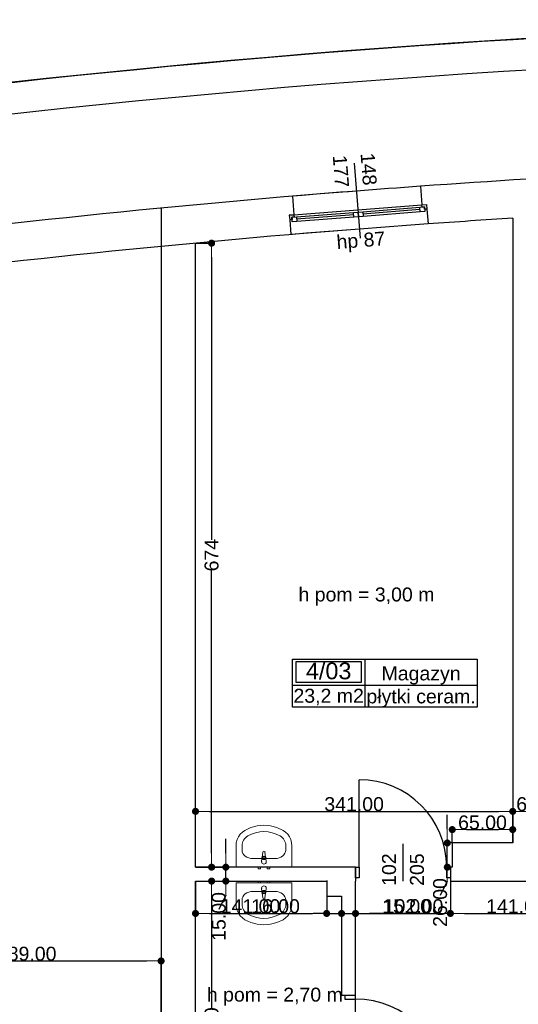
# Model space of a CAD drawing. Header units: millimetres. Extents: x -175445 to -20415, y -559200 to 231527.
# Tile 78 of 256: x -145708 to -140348, y -161616 to -151025. Entities that reach past the tile are written whole.
import ezdxf
from ezdxf.enums import TextEntityAlignment as Align

# ---------------------------------------------------------------- set-up
doc = ezdxf.new("R2010")
doc.units = ezdxf.units.MM
doc.header["$MEASUREMENT"] = 0
for name, color, linetype in [('Drzwi', 7, 'Continuous'), ('Obiekt', 7, 'Continuous'), ('Okno', 7, 'Continuous'), ('Strefa', 7, 'Continuous'), ('Strop', 7, 'Continuous'), ('Słup', 7, 'Continuous'), ('Tekst', 7, 'Continuous'), ('Wymiary', 63, 'Continuous'), ('Ściana', 7, 'Continuous')]:
    doc.layers.add(name, color=color, linetype=linetype)
doc.styles.add('Arial', font='txt')
doc.styles.add('Times new roman', font='txt')
doc.dimstyles.new('GENERATED_STYLE__1', dxfattribs={"dimtxt": 150, "dimasz": 152, "dimexe": 0.18, "dimexo": 0, "dimgap": 0.09, "dimtad": 1, "dimtih": 1, "dimtoh": 1, "dimlfac": 0.1, "dimzin": 0, "dimdsep": 46, "dimtxsty": 'Arial', "dimblk": 'ARROWHEAD_11', "dimblk1": 'ARROWHEAD_11', "dimblk2": 'ARROWHEAD_11', "dimcen": 0.09, "dimclrd": 114, "dimclre": 114, "dimclrt": 114, "dimazin": 0, "dimtfac": 1, "dimtdec": 4, "dimtmove": 0, "dimatfit": 3, "dimfxl": 1, "dimtolj": 1, "dimtzin": 0, "dimarcsym": 0})
doc.dimstyles.new('GENERATED_STYLE__2', dxfattribs={"dimtxt": 150, "dimasz": 152, "dimexe": 0.18, "dimexo": 0, "dimgap": 0.09, "dimtad": 1, "dimlfac": 0.1, "dimzin": 0, "dimdsep": 46, "dimtxsty": 'Arial', "dimblk": 'ARROWHEAD_11', "dimblk1": 'ARROWHEAD_11', "dimblk2": 'ARROWHEAD_11', "dimcen": 0.09, "dimclrd": 114, "dimclre": 114, "dimclrt": 114, "dimazin": 0, "dimtfac": 1, "dimtdec": 4, "dimtmove": 0, "dimatfit": 3, "dimfxl": 1, "dimtolj": 1, "dimtzin": 0, "dimarcsym": 0})

# ---------------------------------------------------------------- blocks, each defined once
blk = doc.blocks.new('Magazyn_4_03_3', base_point=(-141997, 37185))
at = {"layer": 'Strefa'}
for p, q in [((-142776, 37468), (-140789, 37468)), ((-142776, 36949), (-142776, 37468)), ((-142737, 37442), (-142036, 37442)), ((-142737, 37216), (-142737, 37442)), ((-142036, 37442), (-142036, 37216)), ((-141997, 37468), (-141997, 36949)), ((-140789, 37468), (-140789, 36949)), ((-142776, 37185), (-140789, 37185)), ((-142036, 37216), (-142737, 37216)), ((-140789, 36949), (-142776, 36949))]:
    blk.add_line(p, q, dxfattribs=at)
at = {"layer": 'Strefa', "style": 'Arial'}
for tag, height, p in [('ROOM_NUMBER', 180, (-142387, 37340)), ('ROOM_NAME', 150, (-141393, 37313)), ('ROOM_CALC_AREA', 150, (-142387, 37073)), ('floor_f', 150, (-141393, 37066))]:
    blk.add_attdef(tag, text='', height=height, dxfattribs=at).set_placement(p, align=Align.MIDDLE_CENTER)
blk = doc.blocks.new('ARROWHEAD_11')
at = {"color": 0, "linetype": 'Continuous', "lineweight": 0}
blk.add_line((0, 0), (-1, 0), dxfattribs=at)
at = {"color": 0, "linetype": 'Continuous', "lineweight": 0, "const_width": 0.25, "flags": 128}
blk.add_lwpolyline([(-0.125, 0, 1), (0.125, 0, 1)], format="xyb", close=True, dxfattribs=at)
blk = doc.blocks.new('*D1161')
at = {"layer": 'Defpoints', "color": 0}
for p in [(-143818, -160291), (-142408, -160285), (-142408, -160639)]:
    blk.add_point(p, dxfattribs=at)
at = {"layer": 'Wymiary', "color": 114, "lineweight": -2}
for p, q in [((-143818, -160291), (-143818, -160639)), ((-142408, -160285), (-142408, -160639)), ((-143666, -160639), (-142560, -160639))]:
    blk.add_line(p, q, dxfattribs=at)
at = {"layer": 'Wymiary', "color": 114, "lineweight": -2, "xscale": 152, "yscale": 152, "zscale": 152, "rotation": 180}
blk.add_blockref('ARROWHEAD_11', (-143818, -160639), dxfattribs=at)
at = {"layer": 'Wymiary', "color": 114, "lineweight": -2, "xscale": 152, "yscale": 152, "zscale": 152}
blk.add_blockref('ARROWHEAD_11', (-142408, -160639), dxfattribs=at)
at = {"layer": 'Wymiary', "color": 114, "lineweight": 13, "insert": (-143227, -160562), "char_height": 150, "attachment_point": 5, "style": 'Arial'}
blk.add_mtext('\\A1;141.00', dxfattribs=at)
blk = doc.blocks.new('*D1162')
at = {"layer": 'Defpoints', "color": 0}
for p in [(-142408, -160285), (-142248, -160455), (-142248, -160639)]:
    blk.add_point(p, dxfattribs=at)
at = {"layer": 'Wymiary', "color": 114, "lineweight": -2}
for p, q in [((-142408, -160285), (-142408, -160639)), ((-142248, -160455), (-142248, -160639)), ((-143204, -160639), (-142712, -160639)), ((-142712, -160639), (-142560, -160639)), ((-142408, -160639), (-142248, -160639)), ((-142096, -160639), (-141944, -160639))]:
    blk.add_line(p, q, dxfattribs=at)
at = {"layer": 'Wymiary', "color": 114, "lineweight": -2, "xscale": 152, "yscale": 152, "zscale": 152}
blk.add_blockref('ARROWHEAD_11', (-142408, -160639), dxfattribs=at)
at = {"layer": 'Wymiary', "color": 114, "lineweight": -2, "xscale": 152, "yscale": 152, "zscale": 152, "rotation": 180}
blk.add_blockref('ARROWHEAD_11', (-142248, -160639), dxfattribs=at)
at = {"layer": 'Wymiary', "color": 114, "lineweight": 13, "insert": (-142958, -160562), "char_height": 150, "attachment_point": 5, "style": 'Arial'}
blk.add_mtext('\\A1;16.00', dxfattribs=at)
blk = doc.blocks.new('*D1163')
at = {"layer": 'Defpoints', "color": 0}
for p in [(-142248, -160455), (-142098, -160639), (-142098, -161781)]:
    blk.add_point(p, dxfattribs=at)
at = {"layer": 'Wymiary', "color": 114, "lineweight": -2}
for p, q in [((-142248, -160455), (-142248, -160639)), ((-142400, -160639), (-142552, -160639)), ((-142248, -160639), (-142098, -160639)), ((-142098, -161781), (-142098, -160639)), ((-141794, -160639), (-141946, -160639)), ((-141302, -160639), (-141794, -160639))]:
    blk.add_line(p, q, dxfattribs=at)
at = {"layer": 'Wymiary', "color": 114, "lineweight": -2, "xscale": 152, "yscale": 152, "zscale": 152}
blk.add_blockref('ARROWHEAD_11', (-142248, -160639), dxfattribs=at)
at = {"layer": 'Wymiary', "color": 114, "lineweight": -2, "xscale": 152, "yscale": 152, "zscale": 152, "rotation": 180}
blk.add_blockref('ARROWHEAD_11', (-142098, -160639), dxfattribs=at)
at = {"layer": 'Wymiary', "color": 114, "lineweight": 13, "insert": (-141548, -160562), "char_height": 150, "attachment_point": 5, "style": 'Arial'}
blk.add_mtext('\\A1;15.00', dxfattribs=at)
blk = doc.blocks.new('*D1164')
at = {"layer": 'Defpoints', "color": 0}
for p in [(-141078, -160291), (-141078, -160639), (-142098, -161781)]:
    blk.add_point(p, dxfattribs=at)
at = {"layer": 'Wymiary', "color": 114, "lineweight": -2}
for p, q in [((-141078, -160291), (-141078, -160639)), ((-142098, -161781), (-142098, -160639)), ((-141946, -160639), (-141230, -160639))]:
    blk.add_line(p, q, dxfattribs=at)
at = {"layer": 'Wymiary', "color": 114, "lineweight": -2, "xscale": 152, "yscale": 152, "zscale": 152, "rotation": 180}
blk.add_blockref('ARROWHEAD_11', (-142098, -160639), dxfattribs=at)
at = {"layer": 'Wymiary', "color": 114, "lineweight": -2, "xscale": 152, "yscale": 152, "zscale": 152}
blk.add_blockref('ARROWHEAD_11', (-141078, -160639), dxfattribs=at)
at = {"layer": 'Wymiary', "color": 114, "lineweight": 13, "insert": (-141474, -160562), "char_height": 150, "attachment_point": 5, "style": 'Arial'}
blk.add_mtext('\\A1;102.00', dxfattribs=at)
blk = doc.blocks.new('*D1165')
at = {"layer": 'Defpoints', "color": 0}
for p in [(-141078, -160291), (-139668, -160291), (-139668, -160639)]:
    blk.add_point(p, dxfattribs=at)
at = {"layer": 'Wymiary', "color": 114, "lineweight": -2}
for p, q in [((-141078, -160291), (-141078, -160639)), ((-139668, -160291), (-139668, -160639)), ((-140926, -160639), (-139820, -160639))]:
    blk.add_line(p, q, dxfattribs=at)
at = {"layer": 'Wymiary', "color": 114, "lineweight": -2, "xscale": 152, "yscale": 152, "zscale": 152, "rotation": 180}
blk.add_blockref('ARROWHEAD_11', (-141078, -160639), dxfattribs=at)
at = {"layer": 'Wymiary', "color": 114, "lineweight": -2, "xscale": 152, "yscale": 152, "zscale": 152}
blk.add_blockref('ARROWHEAD_11', (-139668, -160639), dxfattribs=at)
at = {"layer": 'Wymiary', "color": 114, "lineweight": 13, "insert": (-140373, -160562), "char_height": 150, "attachment_point": 5, "style": 'Arial'}
blk.add_mtext('\\A1;141.00', dxfattribs=at)
blk = doc.blocks.new('*D1196')
at = {"layer": 'Defpoints', "color": 0}
for p in [(-143818, -160291), (-143645, -160291), (-143818, -163421)]:
    blk.add_point(p, dxfattribs=at)
at = {"layer": 'Wymiary', "color": 114, "lineweight": -2}
for p, q in [((-143818, -160291), (-143645, -160291)), ((-143645, -160443), (-143645, -161658)), ((-143645, -163269), (-143645, -162281)), ((-143818, -163421), (-143645, -163421))]:
    blk.add_line(p, q, dxfattribs=at)
at = {"layer": 'Wymiary', "color": 114, "lineweight": -2, "xscale": 152, "yscale": 152, "zscale": 152}
for p, rotation in [((-143645, -160291), 90), ((-143645, -163421), 270)]:
    blk.add_blockref('ARROWHEAD_11', p, dxfattribs=dict(at, rotation=rotation))
at = {"layer": 'Wymiary', "color": 114, "lineweight": 13, "insert": (-143645, -161969), "char_height": 150, "attachment_point": 5, "rotation": 90, "style": 'Arial'}
blk.add_mtext('\\A1;313.00', dxfattribs=at)
blk = doc.blocks.new('*D1197')
at = {"layer": 'Defpoints', "color": 0}
for p in [(-143818, -160141), (-143492, -160141), (-143818, -160291)]:
    blk.add_point(p, dxfattribs=at)
at = {"layer": 'Wymiary', "color": 114, "lineweight": -2}
for p, q in [((-143492, -159989), (-143492, -159837)), ((-143818, -160141), (-143491, -160141)), ((-143492, -160291), (-143492, -160141)), ((-143818, -160291), (-143491, -160291)), ((-143492, -160443), (-143568, -160595))]:
    blk.add_line(p, q, dxfattribs=at)
at = {"layer": 'Wymiary', "color": 114, "lineweight": -2, "xscale": 152, "yscale": 152, "zscale": 152}
for p, rotation in [((-143492, -160141), 270), ((-143492, -160291), 90)]:
    blk.add_blockref('ARROWHEAD_11', p, dxfattribs=dict(at, rotation=rotation))
at = {"layer": 'Wymiary', "color": 114, "lineweight": 13, "insert": (-143568, -160671), "char_height": 150, "attachment_point": 5, "rotation": 90, "style": 'Arial'}
blk.add_mtext('\\A1;15.00', dxfattribs=at)
blk = doc.blocks.new('*D1198')
at = {"layer": 'Defpoints', "color": 0}
for p in [(-143818, -153429), (-143645, -153429), (-143818, -160141)]:
    blk.add_point(p, dxfattribs=at)
at = {"layer": 'Wymiary', "color": 114, "lineweight": -2}
for p, q in [((-143818, -153429), (-143645, -153429)), ((-143645, -153581), (-143645, -156619)), ((-143645, -159989), (-143645, -156950)), ((-143818, -160141), (-143645, -160141))]:
    blk.add_line(p, q, dxfattribs=at)
at = {"layer": 'Wymiary', "color": 114, "lineweight": -2, "xscale": 152, "yscale": 152, "zscale": 152}
for p, rotation in [((-143645, -153429), 90), ((-143645, -160141), 270)]:
    blk.add_blockref('ARROWHEAD_11', p, dxfattribs=dict(at, rotation=rotation))
at = {"layer": 'Wymiary', "color": 114, "lineweight": 13, "insert": (-143645, -156785), "char_height": 150, "attachment_point": 5, "rotation": 90, "style": 'Arial'}
blk.add_mtext('\\A1;674', dxfattribs=at)
blk = doc.blocks.new('*D1366')
at = {"layer": 'Defpoints', "color": 0}
for p in [(-141111, -159881), (-141058, -159881), (-141058, -160141)]:
    blk.add_point(p, dxfattribs=at)
at = {"layer": 'Wymiary', "color": 114, "lineweight": -2}
for p, q in [((-141111, -159729), (-141111, -159577)), ((-141058, -159881), (-141111, -159881)), ((-141111, -160141), (-141111, -159881)), ((-141058, -160141), (-141111, -160141)), ((-141111, -160293), (-141188, -160445))]:
    blk.add_line(p, q, dxfattribs=at)
at = {"layer": 'Wymiary', "color": 114, "lineweight": -2, "xscale": 152, "yscale": 152, "zscale": 152}
for p, rotation in [((-141111, -159881), 270), ((-141111, -160141), 90)]:
    blk.add_blockref('ARROWHEAD_11', p, dxfattribs=dict(at, rotation=rotation))
at = {"layer": 'Wymiary', "color": 114, "lineweight": 13, "insert": (-141188, -160521), "char_height": 150, "attachment_point": 5, "rotation": 90, "style": 'Arial'}
blk.add_mtext('\\A1;26.00', dxfattribs=at)
blk = doc.blocks.new('*D1367')
at = {"layer": 'Defpoints', "color": 0}
for p in [(-140408, -159737), (-141058, -159881), (-140408, -159881)]:
    blk.add_point(p, dxfattribs=at)
at = {"layer": 'Wymiary', "color": 114, "lineweight": -2}
for p, q in [((-141058, -159881), (-141058, -159737)), ((-140906, -159737), (-140560, -159737)), ((-140408, -159881), (-140408, -159737))]:
    blk.add_line(p, q, dxfattribs=at)
at = {"layer": 'Wymiary', "color": 114, "lineweight": -2, "xscale": 152, "yscale": 152, "zscale": 152, "rotation": 180}
blk.add_blockref('ARROWHEAD_11', (-141058, -159737), dxfattribs=at)
at = {"layer": 'Wymiary', "color": 114, "lineweight": -2, "xscale": 152, "yscale": 152, "zscale": 152}
blk.add_blockref('ARROWHEAD_11', (-140408, -159737), dxfattribs=at)
at = {"layer": 'Wymiary', "color": 114, "lineweight": 13, "insert": (-140733, -159661), "char_height": 150, "attachment_point": 5, "style": 'Arial'}
blk.add_mtext('\\A1;65.00', dxfattribs=at)
blk = doc.blocks.new('*D1368')
at = {"layer": 'Defpoints', "color": 0}
for p in [(-140408, -159541), (-140408, -159881), (-143818, -160141)]:
    blk.add_point(p, dxfattribs=at)
at = {"layer": 'Wymiary', "color": 114, "lineweight": -2}
for p, q in [((-143818, -160141), (-143818, -159540)), ((-143666, -159541), (-140560, -159541)), ((-140408, -159881), (-140408, -159540))]:
    blk.add_line(p, q, dxfattribs=at)
at = {"layer": 'Wymiary', "color": 114, "lineweight": -2, "xscale": 152, "yscale": 152, "zscale": 152, "rotation": 180}
blk.add_blockref('ARROWHEAD_11', (-143818, -159541), dxfattribs=at)
at = {"layer": 'Wymiary', "color": 114, "lineweight": -2, "xscale": 152, "yscale": 152, "zscale": 152}
blk.add_blockref('ARROWHEAD_11', (-140408, -159541), dxfattribs=at)
at = {"layer": 'Wymiary', "color": 114, "lineweight": 13, "insert": (-142113, -159464), "char_height": 150, "attachment_point": 5, "style": 'Arial'}
blk.add_mtext('\\A1;341.00', dxfattribs=at)
blk = doc.blocks.new('*D1369')
at = {"layer": 'Defpoints', "color": 0}
for p in [(-139808, -158326), (-139808, -159541), (-140408, -159881)]:
    blk.add_point(p, dxfattribs=at)
at = {"layer": 'Wymiary', "color": 114, "lineweight": -2}
for p, q in [((-139808, -158326), (-139808, -159541)), ((-140408, -159881), (-140408, -159540)), ((-140256, -159541), (-139960, -159541))]:
    blk.add_line(p, q, dxfattribs=at)
at = {"layer": 'Wymiary', "color": 114, "lineweight": -2, "xscale": 152, "yscale": 152, "zscale": 152, "rotation": 180}
blk.add_blockref('ARROWHEAD_11', (-140408, -159541), dxfattribs=at)
at = {"layer": 'Wymiary', "color": 114, "lineweight": -2, "xscale": 152, "yscale": 152, "zscale": 152}
blk.add_blockref('ARROWHEAD_11', (-139808, -159541), dxfattribs=at)
at = {"layer": 'Wymiary', "color": 114, "lineweight": 13, "insert": (-140108, -159464), "char_height": 150, "attachment_point": 5, "style": 'Arial'}
blk.add_mtext('\\A1;60.00', dxfattribs=at)
blk = doc.blocks.new('*D1695')
at = {"layer": 'Defpoints', "color": 0}
for p in [(-147078, -160114), (-144188, -161150), (-144188, -163761)]:
    blk.add_point(p, dxfattribs=at)
at = {"layer": 'Wymiary', "color": 114, "lineweight": -2}
for p, q in [((-147078, -160114), (-147078, -161150)), ((-146926, -161150), (-144340, -161150)), ((-144188, -163761), (-144188, -161150))]:
    blk.add_line(p, q, dxfattribs=at)
at = {"layer": 'Wymiary', "color": 114, "lineweight": -2, "xscale": 152, "yscale": 152, "zscale": 152, "rotation": 180}
blk.add_blockref('ARROWHEAD_11', (-147078, -161150), dxfattribs=at)
at = {"layer": 'Wymiary', "color": 114, "lineweight": -2, "xscale": 152, "yscale": 152, "zscale": 152}
blk.add_blockref('ARROWHEAD_11', (-144188, -161150), dxfattribs=at)
at = {"layer": 'Wymiary', "color": 114, "lineweight": 13, "insert": (-145633, -161073), "char_height": 150, "attachment_point": 5, "style": 'Arial'}
blk.add_mtext('\\A1;289.00', dxfattribs=at)

msp = doc.modelspace()

# ---------------------------------------------------------------- linework, layer by layer
at = {"layer": 'Drzwi'}
for p, q in [((-142058.018, -160140.636), (-142058.018, -159200.636)), ((-142098.018, -160140.636), (-142058.018, -160140.636)), ((-142098.018, -160255.636), (-142098.018, -160140.636)), ((-142098.018, -160140.636), (-142098.018, -160255.636)), ((-142058.018, -160140.636), (-142058.018, -160255.636)), ((-141118.018, -160255.636), (-141118.018, -160140.636)), ((-141118.018, -160140.636), (-141078.018, -160140.636)), ((-141078.018, -160140.636), (-141078.018, -160255.636)), ((-141078.018, -160140.636), (-141078.018, -160255.636)), ((-142058.018, -160255.636), (-142098.018, -160255.636)), ((-141078.018, -160255.636), (-141118.018, -160255.636)), ((-142213.018, -161520.675), (-142213.018, -161560.675)), ((-142098.018, -161520.675), (-142213.018, -161520.675)), ((-142098.018, -161520.675), (-142213.018, -161520.675)), ((-142213.018, -161560.675), (-142098.018, -161560.675)), ((-142098.018, -161560.675), (-142098.018, -161520.675))]:
    msp.add_line(p, q, dxfattribs=at)
for centre, radius in [((-142058.018, -160140.636), 940), ((-142098.018, -162520.675), 960)]:
    msp.add_arc(centre, radius, 0, 90, dxfattribs=at)
at = {"layer": 'Obiekt'}
for p, q in [((-142110.799, -152569.425), (-142047.758, -153376.968)), ((-141588.018, -159889.258), (-141588.018, -160290.636))]:
    msp.add_line(p, q, dxfattribs=at)
at = {"layer": 'Obiekt', "lineweight": 5}
for p, q in [((-143222.517, -159715.104), (-143153.496, -159696.805)), ((-143153.496, -159696.805), (-143082.535, -159690.649)), ((-143082.535, -159690.649), (-143011.573, -159696.805)), ((-143011.573, -159696.805), (-142942.553, -159715.104)), ((-143371.048, -159845.179), (-143357.033, -159814.655)), ((-143357.033, -159814.655), (-143338.044, -159787.229)), ((-143338.044, -159787.229), (-143314.687, -159763.775)), ((-143314.687, -159763.775), (-143287.709, -159745.045)), ((-143287.709, -159745.045), (-143222.517, -159715.104)), ((-142942.553, -159715.104), (-142877.361, -159745.045)), ((-142877.361, -159745.045), (-142850.383, -159763.775)), ((-142850.383, -159763.775), (-142827.026, -159787.229)), ((-142827.026, -159787.229), (-142808.036, -159814.655)), ((-142808.036, -159814.655), (-142794.022, -159845.179)), ((-143382.535, -159911.545), (-143379.64, -159877.823)), ((-143382.535, -160140.636), (-143382.535, -159911.545)), ((-143379.64, -159877.823), (-143371.048, -159845.179)), ((-143317.317, -159957.363), (-143317.317, -159911.545)), ((-142847.752, -159957.363), (-142847.752, -159911.545)), ((-142794.022, -159845.179), (-142785.43, -159877.823)), ((-142785.43, -159877.823), (-142782.535, -159911.545)), ((-142782.535, -159911.545), (-142782.535, -160140.636)), ((-143100.265, -160031.851), (-143093.635, -159978.918)), ((-143071.435, -159978.918), (-143064.805, -160031.851)), ((-142963.709, -160048.318), (-143201.361, -160048.318)), ((-143107.535, -160083.318), (-143103.535, -160041.365)), ((-143096.135, -160043.537), (-143096.135, -160058.407)), ((-143096.135, -160058.407), (-143068.935, -160058.407)), ((-143068.935, -160058.407), (-143068.935, -160043.537)), ((-143061.535, -160041.365), (-143057.535, -160083.318)), ((-142782.535, -160140.636), (-143382.535, -160140.636)), ((-143146.035, -160160.636), (-143146.035, -160140.636)), ((-143146.035, -160140.636), (-143119.035, -160140.636)), ((-143119.035, -160160.636), (-143146.035, -160160.636)), ((-143119.035, -160140.636), (-143119.035, -160160.636)), ((-143046.035, -160160.636), (-143046.035, -160140.636)), ((-143046.035, -160140.636), (-143019.035, -160140.636)), ((-143019.035, -160160.636), (-143046.035, -160160.636)), ((-143019.035, -160140.636), (-143019.035, -160160.636)), ((-143382.535, -160310.201), (-143382.535, -160539.292)), ((-142782.535, -160310.201), (-143382.535, -160310.201)), ((-143119.035, -160290.201), (-143146.035, -160290.201)), ((-143146.035, -160290.201), (-143146.035, -160310.201)), ((-143146.035, -160310.201), (-143119.035, -160310.201)), ((-143119.035, -160310.201), (-143119.035, -160290.201)), ((-143019.035, -160290.201), (-143046.035, -160290.201)), ((-143046.035, -160290.201), (-143046.035, -160310.201)), ((-143046.035, -160310.201), (-143019.035, -160310.201)), ((-143019.035, -160310.201), (-143019.035, -160290.201)), ((-142782.535, -160539.292), (-142782.535, -160310.201)), ((-142963.709, -160402.519), (-143201.361, -160402.519)), ((-143107.535, -160367.519), (-143103.535, -160409.472)), ((-143100.265, -160418.985), (-143093.635, -160471.919)), ((-143096.135, -160407.3), (-143096.135, -160392.43)), ((-143096.135, -160392.43), (-143068.935, -160392.43)), ((-143071.435, -160471.919), (-143064.805, -160418.985)), ((-143068.935, -160392.43), (-143068.935, -160407.3)), ((-143061.535, -160409.472), (-143057.535, -160367.519)), ((-143382.535, -160539.292), (-143379.64, -160573.014)), ((-143317.317, -160493.474), (-143317.317, -160539.292)), ((-142847.752, -160493.474), (-142847.752, -160539.292)), ((-142785.43, -160573.014), (-142782.535, -160539.292)), ((-143379.64, -160573.014), (-143371.048, -160605.658)), ((-143371.048, -160605.658), (-143357.033, -160636.181)), ((-143357.033, -160636.181), (-143338.044, -160663.608)), ((-143338.044, -160663.608), (-143314.687, -160687.061)), ((-142850.383, -160687.061), (-142827.026, -160663.608)), ((-142827.026, -160663.608), (-142808.036, -160636.181)), ((-142808.036, -160636.181), (-142794.022, -160605.658)), ((-142794.022, -160605.658), (-142785.43, -160573.014)), ((-143314.687, -160687.061), (-143287.709, -160705.792)), ((-143287.709, -160705.792), (-143222.517, -160735.733)), ((-143222.517, -160735.733), (-143153.496, -160754.032)), ((-143153.496, -160754.032), (-143082.535, -160760.188)), ((-143082.535, -160760.188), (-143011.573, -160754.032)), ((-143011.573, -160754.032), (-142942.553, -160735.733)), ((-142942.553, -160735.733), (-142877.361, -160705.792)), ((-142877.361, -160705.792), (-142850.383, -160687.061))]:
    msp.add_line(p, q, dxfattribs=at)
for centre, radius, start, end in [((-143082.535, -160043.265), 21.086, 32.7710254, 147.2289746), ((-143082.535, -159980.308), 11.187, 7.1389248, 172.8610752), ((-143082.535, -160083.318), 25, 180, 0), ((-143082.535, -160043.265), 21.086, 147.2289746, 174.8303928), ((-143082.535, -160043.537), 13.6, 0, 180), ((-143082.535, -160043.265), 21.086, 5.1696072, 32.7710254), ((-143082.535, -160367.519), 25, 0, 180), ((-143082.535, -160407.572), 21.086, 185.1696072, 212.7710254), ((-143082.535, -160407.572), 21.086, 212.7710254, 327.2289746), ((-143082.535, -160407.3), 13.6, 180, 0), ((-143082.535, -160407.572), 21.086, 327.2289746, 354.8303928), ((-143082.535, -160470.529), 11.187, 187.1389248, 352.8610752)]:
    msp.add_arc(centre, radius, start, end, dxfattribs=at)
for centre, major_axis, ratio, start_param, end_param in [((-143201.387, -159911.545), (0, 121.2), 0.956521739, 0.496974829, 1.570796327), ((-143082.535, -160140.636), (0, 381.818), 0.956521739, 5.786210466, 6.780160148), ((-142963.683, -159911.545), (0, 121.2), 0.956521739, 4.71238898, 5.786210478), ((-143201.23, -159957.363), (116.066, 0), 0.783645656, 3.141592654, 4.71238898), ((-142963.839, -159957.363), (116.066, 0), 0.783645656, 4.71238898, 6.283185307), ((-143201.23, -160493.474), (116.066, 0), 0.783645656, 1.570796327, 3.141592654), ((-142963.839, -160493.474), (116.066, 0), 0.783645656, 0, 1.570796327), ((-143201.387, -160539.292), (0, 121.2), 0.956521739, 1.570796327, 2.644617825), ((-142963.683, -160539.292), (0, 121.2), 0.956521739, 3.638567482, 4.71238898), ((-143082.535, -160310.201), (0, 381.818), 0.956521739, 2.644617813, 3.638567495)]:
    msp.add_ellipse(centre, major_axis=major_axis, ratio=ratio, start_param=start_param, end_param=end_param, dxfattribs=at)
for p in [(-143071.435, -159978.918), (-143107.535, -160083.318), (-143100.265, -160031.851), (-143061.535, -160041.365), (-143107.535, -160367.519), (-143100.265, -160418.985), (-143061.535, -160409.472), (-143071.435, -160471.919)]:
    msp.add_point(p, dxfattribs=at)
at = {"layer": 'Okno'}
for p, q in [((-142071.699, -153070.288), (-141383.792, -153016.587)), ((-141383.792, -153016.587), (-141333.622, -153012.671)), ((-141381.846, -153041.511), (-141383.792, -153016.587)), ((-141383.385, -153016.555), (-141333.622, -153012.671)), ((-141333.944, -153012.696), (-141330.052, -153062.544)), ((-141333.622, -153012.671), (-141330.052, -153062.544)), ((-142809.776, -153127.906), (-142759.606, -153123.989)), ((-142760.014, -153124.021), (-142809.776, -153127.906)), ((-142809.776, -153127.906), (-142805.563, -153177.729)), ((-142809.455, -153127.881), (-142805.563, -153177.729)), ((-142759.606, -153123.989), (-142071.699, -153070.288)), ((-142759.606, -153123.989), (-142757.661, -153148.913)), ((-142732.737, -153146.968), (-142119.602, -153099.104)), ((-142117.656, -153124.028), (-142730.791, -153171.892)), ((-142119.602, -153099.104), (-142069.754, -153095.212)), ((-142115.711, -153148.952), (-142119.602, -153099.104)), ((-142069.754, -153095.212), (-142019.905, -153091.321)), ((-142065.862, -153145.061), (-142069.754, -153095.212)), ((-142069.754, -153095.212), (-142065.862, -153145.061)), ((-142016.014, -153141.169), (-142065.862, -153145.061)), ((-142019.905, -153091.321), (-141406.771, -153043.457)), ((-142019.905, -153091.321), (-142016.014, -153141.169)), ((-141404.825, -153068.381), (-142017.96, -153116.245)), ((-141402.879, -153093.305), (-142016.014, -153141.169)), ((-141402.879, -153093.305), (-142016.014, -153141.169)), ((-141406.771, -153043.457), (-141356.922, -153039.566)), ((-141402.879, -153093.305), (-141406.771, -153043.457)), ((-141353.031, -153089.414), (-141402.879, -153093.305)), ((-141356.922, -153039.566), (-141381.846, -153041.511)), ((-141354.977, -153064.49), (-141356.922, -153039.566)), ((-141356.922, -153039.566), (-141353.031, -153089.414)), ((-141330.052, -153062.544), (-141354.977, -153064.49)), ((-142780.639, -153175.783), (-142805.563, -153177.729)), ((-142782.585, -153150.859), (-142732.737, -153146.968)), ((-142757.661, -153148.913), (-142782.585, -153150.859)), ((-142782.585, -153150.859), (-142780.639, -153175.783)), ((-142778.693, -153200.707), (-142782.585, -153150.859)), ((-142728.845, -153196.816), (-142778.693, -153200.707)), ((-142732.737, -153146.968), (-142728.845, -153196.816)), ((-142115.711, -153148.952), (-142728.845, -153196.816)), ((-142115.711, -153148.952), (-142728.845, -153196.816)), ((-142065.862, -153145.061), (-142115.711, -153148.952))]:
    msp.add_line(p, q, dxfattribs=at)
for radius, start, end in [(114917.18, 94.11887876, 94.80853754), (114507.18, 94.09394959, 94.8334667)]:
    msp.add_arc((-133143.72, -267437.132), radius, start, end, dxfattribs=at)
at = {"layer": 'Strop', "flags": 128}
msp.add_lwpolyline([(-96528.019, -180730.636), (-140258.019, -180730.636), (-141547.974, -180730.636), (-141547.974, -179164.997), (-158346.468, -163832.965), (-159768.887, -165391.434), (-165456.021, -160200.771), (-162779.93, -157268.292), (-160850.538, -159029.253), (-154498.018, -159029.253), (-154498.018, -153008.003, -0.000026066), (-154486.563, -153005.817, -0.048415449), (-132966.516, -151026.695, -0.006018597), (-130274.231, -151072.694), (-126000.282, -151274.702, -0.000456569), (-125806.601, -151285.909, -0.017918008), (-118229.318, -152004.441, -0.007769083), (-114963.359, -152484.403), (-114963.364, -152484.434, -0.034912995), (-97147.904, -156667.71, -0.03139835)], format="xyb", dxfattribs=at)
at = {"layer": 'Słup'}
for p, q in [((-141058.018, -159880.636), (-141058.018, -160140.636)), ((-140408.018, -159880.636), (-141058.018, -159880.636)), ((-142408.018, -160290.636), (-142408.018, -160454.636)), ((-142408.018, -160454.636), (-142248.018, -160454.636))]:
    msp.add_line(p, q, dxfattribs=at)
at = {"layer": 'Ściana'}
for p, q in [((-141397.772, -152816.764), (-141383.385, -153016.555)), ((-142776.805, -152924.417), (-142760.014, -153124.021)), ((-141383.385, -153016.555), (-141333.622, -153012.671)), ((-141333.622, -153012.671), (-141330.052, -153062.544)), ((-142760.014, -153124.021), (-142809.776, -153127.906)), ((-142809.776, -153127.906), (-142805.563, -153177.729)), ((-141330.052, -153062.544), (-141318.63, -153222.137)), ((-142805.563, -153177.729), (-142792.082, -153337.161)), ((-142098.018, -160140.636), (-142098.018, -160255.636)), ((-141078.018, -160140.636), (-141078.018, -160255.636)), ((-142098.018, -160255.636), (-142098.018, -160290.636)), ((-141078.018, -160255.636), (-141078.018, -160290.636)), ((-142213.018, -161520.675), (-142248.018, -161520.675)), ((-142098.018, -161520.675), (-142213.018, -161520.675))]:
    msp.add_line(p, q, dxfattribs=at)
at = {"layer": 'Ściana', "flags": 128}
for points in [[(-144188.018, -153051.898), (-144188.018, -163760.675)], [(-140408.018, -153160.607), (-140408.018, -159880.636)], [(-143818.018, -160140.636), (-143818.018, -153428.564)], [(-142098.018, -160140.636), (-143818.018, -160140.636)], [(-141058.018, -160140.636), (-141078.018, -160140.636)], [(-143818.018, -163420.675), (-143818.018, -160290.636)], [(-143818.018, -160290.636), (-142408.018, -160290.636)], [(-142098.018, -161520.675), (-142098.018, -160290.636)], [(-141078.018, -160290.636), (-139668.018, -160290.636)], [(-142248.018, -160454.636), (-142248.018, -161520.675)]]:
    msp.add_lwpolyline(points, dxfattribs=at)
at = {"layer": 'Ściana'}
for centre, radius, start, end in [((-133531.018, -262877.575), 111852.304, 87.72543787, 100.80415552), ((-133531.018, -262877.575), 111512.304, 87.72650486, 100.6596811), ((-133143.72, -267437.132), 114917.18, 92.97675293, 94.11887876), ((-133143.72, -267437.132), 114917.18, 94.46370815, 100.70914087), ((-133143.72, -267437.132), 114507.18, 93.63726828, 94.09394959), ((-133143.72, -267437.132), 114507.18, 94.46370815, 100.57482728)]:
    msp.add_arc(centre, radius, start, end, dxfattribs=at)

# ---------------------------------------------------------------- block references
at = {"layer": 'Strefa'}
ref = msp.add_blockref('Magazyn_4_03_3', (-141997.065, -158185.077), dxfattribs=at)
ref.add_attrib('ROOM_NAME', 'Magazyn', dxfattribs={"color": 7, "height": 150, "style": 'Arial'}).set_placement((-141392.98, -158056.677), align=Align.MIDDLE_CENTER)
ref.add_attrib('ROOM_NUMBER', '4/03', dxfattribs={"color": 7, "height": 180, "style": 'Arial'}).set_placement((-142386.585, -158030.13), align=Align.MIDDLE_CENTER)
ref.add_attrib('ROOM_CALC_AREA', '23,2 m2', dxfattribs={"color": 7, "height": 150, "style": 'Arial'}).set_placement((-142386.585, -158297.131), align=Align.MIDDLE_CENTER)
ref.add_attrib('floor_f', 'płytki ceram.', dxfattribs={"color": 7, "height": 150, "style": 'Arial'}).set_placement((-141392.98, -158304.177), align=Align.MIDDLE_CENTER)

# ---------------------------------------------------------------- texts
at = {"layer": 'Obiekt', "char_height": 150, "attachment_point": 7, "style": 'Arial'}
for s, insert, rotation in [('\\A1;{\\fArial|b0|i0|c238|p38;177}', (-142342.899, -152487.24), 274.4637081), ('\\A1;{\\fArial|b0|i0|c238|p38;148}', (-142046.27, -152464.084), 274.4637081), ('\\A1;{\\fArial|b0|i0|c238|p38;hp 87}', (-142292.477, -153537.335), 4.4637081), ('\\A1;{\\fArial|b0|i0|c238|p38;102}', (-141660.55, -160342.296), 90), ('\\A1;{\\fArial|b0|i0|c238|p38;205}', (-141360.55, -160342.296), 90)]:
    msp.add_mtext(s, dxfattribs=dict(at, insert=insert, rotation=rotation))
at = {"layer": 'Tekst', "char_height": 150, "attachment_point": 2, "style": 'Times new roman'}
for s, insert in [('\\A1;{\\fArial|b0|i0|c0|p38;h pom = 3,00 m}', (-141980.417, -157132.733)), ('\\A1;{\\fArial|b0|i0|c0|p38;h pom = 2,70 m}', (-142965.286, -161437.103))]:
    msp.add_mtext(s, dxfattribs=dict(at, insert=insert))

# ---------------------------------------------------------------- dimensions: what is measured, and where the dimension line sits
at = {"layer": 'Wymiary', "lineweight": 13}
dim = msp.add_linear_dim(base=(-143644.974, -153428.564), p1=(-143818.018, -160140.636), p2=(-143818.018, -153428.564), angle=90, text='674', dimstyle='GENERATED_STYLE__2', dxfattribs=at)
dim.commit()
dim.dimension.update_dxf_attribs({"geometry": '*D1198', "text_midpoint": (-143644.974, -156784.6), "dimtype": 160, "text_rotation": 90})
for base, p1, p2, picture, middle in [((-139808.018, -159540.633), (-140408.018, -159880.636), (-139808.018, -158325.636), '*D1369', (-140108.018, -159540.633)), ((-140408.018, -159540.633), (-143818.018, -160140.636), (-140408.018, -159880.636), '*D1368', (-142113.018, -159540.633)), ((-140408.018, -159737.498), (-141058.018, -159880.636), (-140408.018, -159880.636), '*D1367', (-140733.018, -159737.498)), ((-144188.018, -161149.75), (-147078.018, -160114.113), (-144188.018, -163760.675), '*D1695', (-145633.018, -161149.75)), ((-142408.018, -160639.136), (-143818.018, -160290.636), (-142408.018, -160284.636), '*D1161', (-143226.847, -160639.136)), ((-142248.018, -160639.136), (-142408.018, -160284.636), (-142248.018, -160454.636), '*D1162', (-142957.879, -160639.136)), ((-141078.018, -160639.136), (-142098.018, -161780.655), (-141078.018, -160290.636), '*D1164', (-141474.189, -160639.136)), ((-139668.018, -160639.136), (-141078.018, -160290.636), (-139668.018, -160290.636), '*D1165', (-140373.018, -160639.136)), ((-142098.018, -160639.136), (-142248.018, -160454.636), (-142098.018, -161780.655), '*D1163', (-141548.158, -160639.136))]:
    dim = msp.add_linear_dim(base=base, p1=p1, p2=p2, dimstyle='GENERATED_STYLE__1', dxfattribs=at)
    dim.commit()
    dim.dimension.update_dxf_attribs({"geometry": picture, "text_midpoint": middle, "dimtype": 160})
for base, p1, p2, picture, middle in [((-141111.272, -159880.636), (-141058.018, -160140.636), (-141058.018, -159880.636), '*D1366', (-141187.948, -160521.312)), ((-143491.622, -160140.636), (-143818.018, -160290.636), (-143818.018, -160140.636), '*D1197', (-143568.298, -160671.312)), ((-143644.974, -160290.636), (-143818.018, -163420.675), (-143818.018, -160290.636), '*D1196', (-143644.974, -161969.484))]:
    dim = msp.add_linear_dim(base=base, p1=p1, p2=p2, angle=90, dimstyle='GENERATED_STYLE__2', dxfattribs=at)
    dim.commit()
    dim.dimension.update_dxf_attribs({"geometry": picture, "text_midpoint": middle, "dimtype": 160, "text_rotation": 90})

doc.saveas('drawing.dxf')
